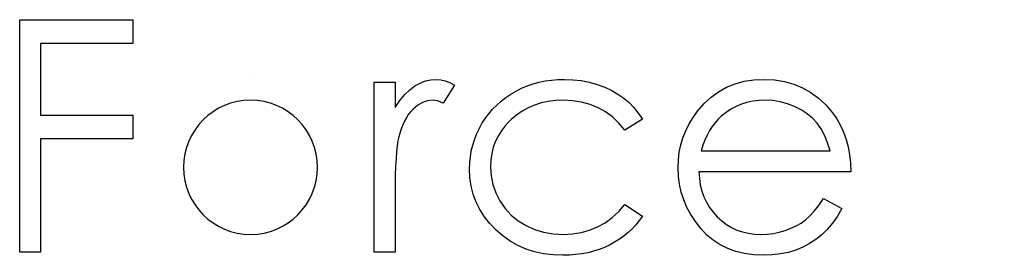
# Model space of a CAD drawing. Header units: inches. Extents: x 0.1 to 87.3, y 0.1 to 33.9.
# Tile 134 of 174: x 50.665 to 51.195, y 24.64 to 24.767. Entities that reach past the tile are written whole.
import ezdxf

# ---------------------------------------------------------------- set-up
doc = ezdxf.new("R2010")
doc.units = ezdxf.units.IN
doc.header["$MEASUREMENT"] = 0

msp = doc.modelspace()

# ---------------------------------------------------------------- linework, layer by layer
at = {"color": 7, "linetype": 'Continuous'}
msp.add_line((50.78927, 24.73467), (50.78927, 24.73467), dxfattribs=at)
at = {"color": 7, "linetype": 'Continuous', "flags": 128}
for points in [[(50.66502, 24.76672), (50.72592, 24.76672), (50.72592, 24.76672), (50.72592, 24.7539), (50.72592, 24.7539), (50.67624, 24.7539), (50.67624, 24.7539), (50.67624, 24.71544), (50.67624, 24.71544), (50.72592, 24.71544), (50.72592, 24.71544), (50.72592, 24.70262), (50.72592, 24.70262), (50.67624, 24.70262), (50.67624, 24.70262), (50.67624, 24.64172), (50.67624, 24.64172), (50.66502, 24.64172), (50.66502, 24.64172), (50.66502, 24.76672)], [(50.85573, 24.73307), (50.86695, 24.73307), (50.86695, 24.73307), (50.86695, 24.71962), (50.86695, 24.71962), (50.8695, 24.72333), (50.87213, 24.72648), (50.87481, 24.72906), (50.87756, 24.73112), (50.88039, 24.73267), (50.8833, 24.7338), (50.88623, 24.73445), (50.88923, 24.73467), (50.88923, 24.73467), (50.89156, 24.73447), (50.89396, 24.7339), (50.89644, 24.73292), (50.899, 24.73154), (50.899, 24.73154), (50.89284, 24.72183), (50.89284, 24.72183), (50.89121, 24.72253), (50.88971, 24.72305), (50.88833, 24.72335), (50.8871, 24.72345), (50.8871, 24.72345), (50.88442, 24.72315), (50.88177, 24.72225), (50.87919, 24.72075), (50.87664, 24.71865), (50.87541, 24.71737), (50.87426, 24.71592), (50.87321, 24.71431), (50.8722, 24.71254), (50.87128, 24.71058), (50.87043, 24.70848), (50.86965, 24.7062), (50.86895, 24.70377), (50.86895, 24.70377), (50.86847, 24.70159), (50.86807, 24.69891), (50.86772, 24.69573), (50.86745, 24.69205), (50.86722, 24.6879), (50.86707, 24.68324), (50.86697, 24.67808), (50.86695, 24.67242), (50.86695, 24.67242), (50.86695, 24.64172), (50.86695, 24.64172), (50.85573, 24.64172), (50.85573, 24.64172), (50.85573, 24.73307)], [(50.99996, 24.71326), (50.99057, 24.70743), (50.99057, 24.70743), (50.98739, 24.71118), (50.98391, 24.71444), (50.98018, 24.71719), (50.97617, 24.71945), (50.97186, 24.7212), (50.96728, 24.72245), (50.96245, 24.7232), (50.95732, 24.72345), (50.95732, 24.72345), (50.95321, 24.72328), (50.94925, 24.7228), (50.9455, 24.72198), (50.94192, 24.72085), (50.93851, 24.71937), (50.93528, 24.71757), (50.93223, 24.71547), (50.92935, 24.71301), (50.92674, 24.71033), (50.92449, 24.7075), (50.92256, 24.70455), (50.92101, 24.70144), (50.91978, 24.69821), (50.91893, 24.69483), (50.9184, 24.6913), (50.91823, 24.68765), (50.91823, 24.68765), (50.91855, 24.68286), (50.9195, 24.67823), (50.92111, 24.67372), (50.92334, 24.66937), (50.92614, 24.66534), (50.92942, 24.66176), (50.93315, 24.65868), (50.93738, 24.65607), (50.94199, 24.65399), (50.94685, 24.65252), (50.95198, 24.65164), (50.95739, 24.65134), (50.95739, 24.65134), (50.96235, 24.65159), (50.96708, 24.65234), (50.97156, 24.65359), (50.97584, 24.65535), (50.97988, 24.6576), (50.98366, 24.66035), (50.98724, 24.66361), (50.99057, 24.66736), (50.99057, 24.66736), (50.99996, 24.6612), (50.99996, 24.6612), (50.99826, 24.65878), (50.9964, 24.65647), (50.9944, 24.65432), (50.99227, 24.65232), (50.99002, 24.65044), (50.98759, 24.64871), (50.98503, 24.64711), (50.98236, 24.64565), (50.97955, 24.64435), (50.97665, 24.64323), (50.97367, 24.64227), (50.97056, 24.6415), (50.96738, 24.6409), (50.96408, 24.64047), (50.9607, 24.6402), (50.95722, 24.64012), (50.95722, 24.64012), (50.95191, 24.64032), (50.94685, 24.64097), (50.94202, 24.64202), (50.93741, 24.6435), (50.93303, 24.6454), (50.92887, 24.64773), (50.92496, 24.65049), (50.92128, 24.65367), (50.91793, 24.65715), (50.91505, 24.66083), (50.91259, 24.66466), (50.91059, 24.66869), (50.90901, 24.67292), (50.90791, 24.67731), (50.90724, 24.68189), (50.90701, 24.68665), (50.90701, 24.68665), (50.90711, 24.68988), (50.90744, 24.69306), (50.90794, 24.69619), (50.90869, 24.69924), (50.90961, 24.70225), (50.91077, 24.7052), (50.91212, 24.70808), (50.91367, 24.71091), (50.91542, 24.71364), (50.91733, 24.71619), (50.91938, 24.71862), (50.92161, 24.72088), (50.92396, 24.72298), (50.92649, 24.72493), (50.9292, 24.72673), (50.93202, 24.72839), (50.93498, 24.72986), (50.93803, 24.73114), (50.94116, 24.73222), (50.94439, 24.73309), (50.9477, 24.7338), (50.95108, 24.73427), (50.95456, 24.73457), (50.95814, 24.73467), (50.95814, 24.73467), (50.96262, 24.7345), (50.96706, 24.73397), (50.97139, 24.73312), (50.97564, 24.73189), (50.9797, 24.73039), (50.98346, 24.72869), (50.98686, 24.72676), (50.98997, 24.72463), (50.9928, 24.72225), (50.9954, 24.71957), (50.9978, 24.71657), (50.99996, 24.71326)], [(51.09736, 24.67057), (51.10733, 24.66534), (51.10733, 24.66534), (51.10488, 24.66115), (51.10225, 24.6574), (51.09944, 24.65404), (51.09644, 24.65114), (51.09326, 24.64861), (51.0899, 24.64641), (51.08632, 24.6445), (51.08257, 24.64293), (51.07858, 24.6417), (51.07435, 24.64082), (51.06987, 24.6403), (51.06514, 24.64012), (51.06514, 24.64012), (51.05988, 24.64035), (51.05492, 24.64102), (51.05026, 24.64215), (51.04588, 24.64373), (51.04183, 24.64575), (51.03804, 24.64823), (51.03454, 24.65116), (51.03136, 24.65454), (51.0285, 24.6582), (51.02603, 24.66198), (51.02395, 24.66589), (51.02224, 24.66992), (51.02089, 24.67405), (51.01994, 24.67828), (51.01939, 24.68266), (51.01919, 24.68715), (51.01919, 24.68715), (51.01936, 24.69135), (51.01984, 24.69546), (51.02067, 24.69944), (51.02182, 24.70332), (51.0233, 24.70708), (51.0251, 24.71071), (51.02725, 24.71424), (51.02971, 24.71764), (51.02971, 24.71764), (51.03319, 24.72163), (51.03694, 24.72511), (51.04097, 24.72801), (51.04531, 24.73042), (51.04991, 24.73227), (51.0548, 24.73362), (51.05995, 24.7344), (51.06541, 24.73467), (51.06541, 24.73467), (51.07102, 24.7344), (51.07636, 24.73355), (51.08139, 24.73214), (51.08612, 24.73019), (51.09058, 24.72766), (51.09474, 24.72456), (51.09862, 24.7209), (51.1022, 24.71669), (51.1022, 24.71669), (51.1045, 24.71341), (51.10648, 24.70996), (51.10818, 24.70628), (51.10956, 24.70242), (51.11066, 24.69836), (51.11146, 24.69411), (51.11194, 24.68965), (51.11214, 24.68499), (51.11214, 24.68499), (51.03041, 24.68499), (51.03041, 24.68499), (51.03063, 24.68139), (51.03113, 24.67793), (51.03193, 24.67465), (51.03304, 24.67155), (51.03439, 24.66862), (51.03604, 24.66584), (51.03799, 24.66323), (51.04022, 24.66078), (51.04268, 24.65858), (51.04526, 24.65665), (51.04799, 24.65502), (51.05086, 24.65369), (51.05387, 24.65267), (51.05702, 24.65194), (51.0603, 24.65149), (51.06374, 24.65134), (51.06374, 24.65134), (51.06709, 24.65146), (51.07037, 24.65186), (51.07363, 24.65254), (51.07683, 24.65347), (51.07991, 24.65462), (51.08274, 24.65597), (51.08532, 24.65747), (51.08767, 24.65915), (51.08995, 24.66118), (51.09233, 24.66378), (51.09481, 24.66689), (51.09736, 24.67057)], [(51.10092, 24.69621), (51.09959, 24.70064), (51.09797, 24.7046), (51.09609, 24.70808), (51.09393, 24.71108), (51.09148, 24.71374), (51.08863, 24.71612), (51.08542, 24.71822), (51.08184, 24.72005), (51.07803, 24.72155), (51.0741, 24.7226), (51.0701, 24.72325), (51.06599, 24.72345), (51.06599, 24.72345), (51.06263, 24.72333), (51.05938, 24.72293), (51.05625, 24.72225), (51.05327, 24.72133), (51.05036, 24.7201), (51.04761, 24.71865), (51.04498, 24.71689), (51.04245, 24.71489), (51.04245, 24.71489), (51.0407, 24.71324), (51.03907, 24.71138), (51.03754, 24.70936), (51.03614, 24.70713), (51.03484, 24.70467), (51.03364, 24.70204), (51.03256, 24.69924), (51.03158, 24.69621), (51.03158, 24.69621), (51.10092, 24.69621)]]:
    msp.add_lwpolyline(points, dxfattribs=at)
at = {"color": 7, "linetype": 'Continuous'}
msp.add_arc((50.78922, 24.6874), 0.03605, 90.0001, 89.9999, dxfattribs=at)

doc.saveas('drawing.dxf')
